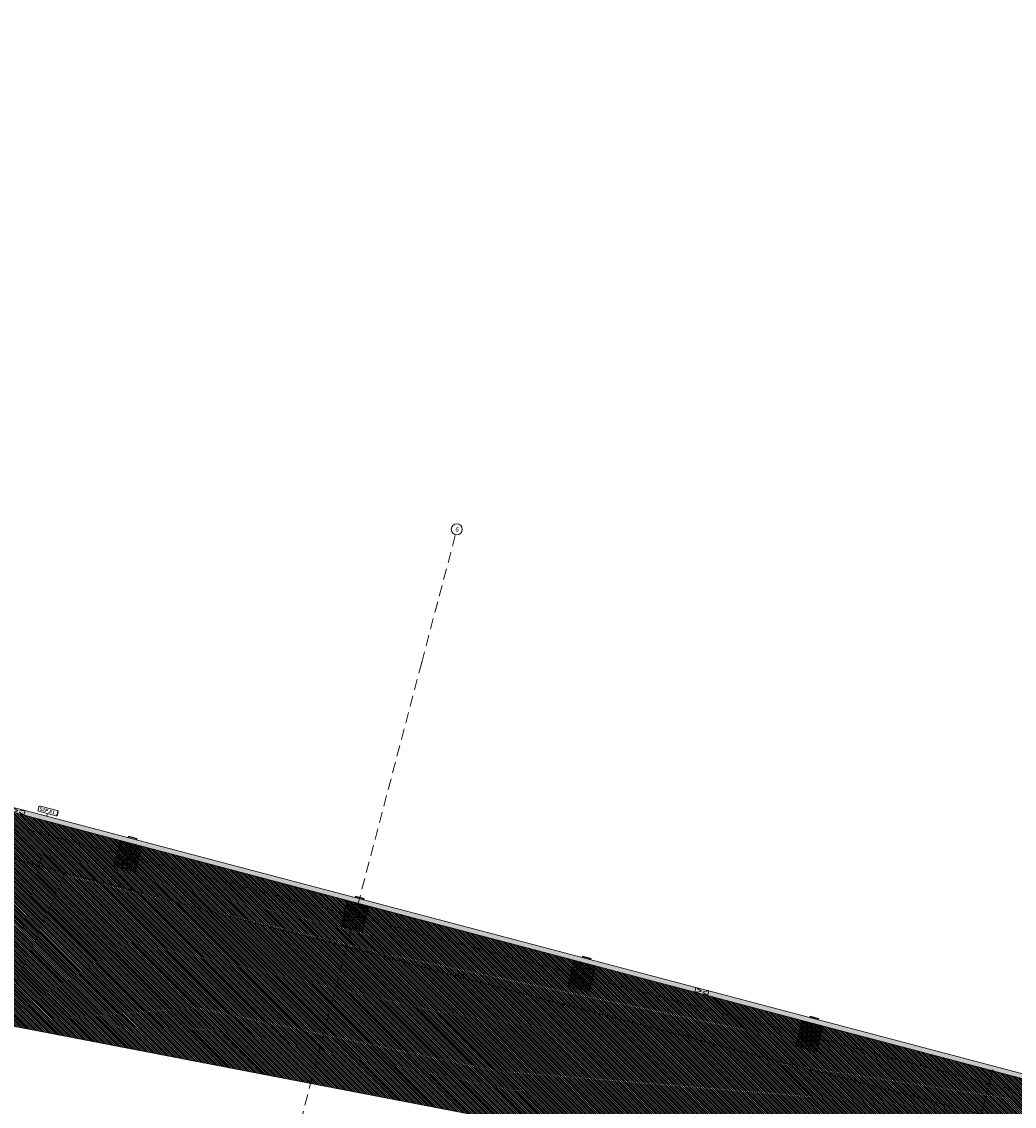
# Model space of a CAD drawing. Header units: millimetres. Extents: x -176817 to 18864955, y -12996033 to 201123.
# Tile 98 of 256: x 105144 to 127676, y 74261 to 98872. Entities that reach past the tile are written whole.
import ezdxf
from ezdxf.enums import TextEntityAlignment as Align

# ---------------------------------------------------------------- set-up
doc = ezdxf.new("R2010")
doc.units = ezdxf.units.MM
doc.header["$MEASUREMENT"] = 0
doc.linetypes.add('Krawędzie ukryte', pattern=[170, 120, -50])
doc.linetypes.add('Przerywana długa', pattern=[390, 250, -140])
for name, color, linetype in [('213-A Wymiarowanie wewnętrzne', 7, 'Continuous'), ('231-A Ściany zewnętrzne', 7, 'Continuous'), ('291-A Obróbka blacharska', 7, 'Continuous'), ('299- A Etykiety ścian', 7, 'Continuous'), ('410-K Osie', 7, 'Continuous'), ('440-K Słupy', 7, 'Continuous'), ('842-G Opisy PW PZT', 7, 'Continuous')]:
    doc.layers.add(name, color=color, linetype=linetype)
doc.styles.add('STYL_AUTOMATYCZNY_4', font='arial.ttf')
doc.styles.add('STYL_AUTOMATYCZNY_6', font='ARIALN.TTF')
doc.styles.add('STYL_AUTOMATYCZNY_8', font='ARIALN.TTF')
doc.dimstyles.new('STYL_AUTOMATYCZNY__3', dxfattribs={"dimtxt": 64.999998, "dimasz": 47.5, "dimexe": 0.18, "dimexo": 0.0625, "dimgap": 0, "dimtad": 1, "dimdec": 1, "dimlfac": 0.1, "dimzin": 0, "dimdsep": 46, "dimtxsty": 'STYL_AUTOMATYCZNY_4', "dimblk": 'ARROWHEAD_11', "dimblk1": 'ARROWHEAD_11', "dimblk2": 'ARROWHEAD_11', "dimcen": 0.09, "dimclrd": 30, "dimclre": 30, "dimclrt": 30, "dimazin": 0, "dimtfac": 1, "dimtdec": 4, "dimtmove": 0, "dimatfit": 3, "dimfxl": 0, "dimtolj": 1, "dimtzin": 0, "dimarcsym": 0})
pattern_1 = [(45, (0, 0), (-49.497475, 49.497475), []), (45, (-24.75, 24.75), (-49.497475, 49.497475), [52.5, -17.5])]

# ---------------------------------------------------------------- blocks, each defined once
blk = doc.blocks.new('Słup_119_2', base_point=(112706, 78576))
at = {"layer": '440-K Słupy', "linetype": 'Continuous', "lineweight": 0, "true_color": 0x000000}
h = blk.add_hatch(dxfattribs=at)
h.set_pattern_fill('Beton_zbrojony_0002', color=18, style=0, pattern_type=2)
h.set_pattern_definition(pattern_1)
h.paths.add_polyline_path([(112541, 78930), (112388, 78350), (112872, 78222), (113025, 78802)])
at = {"layer": '440-K Słupy', "color": 7, "linetype": 'Continuous', "lineweight": 0, "flags": 128}
blk.add_lwpolyline([(112541, 78930), (112388, 78350), (112872, 78222), (113025, 78802)], dxfattribs=at)
blk = doc.blocks.new('Słup_167_2', base_point=(107553, 79936))
at = {"layer": '440-K Słupy', "linetype": 'Continuous', "lineweight": 0, "true_color": 0x000000}
h = blk.add_hatch(dxfattribs=at)
h.set_pattern_fill('Beton_zbrojony_0002', color=18, style=0, pattern_type=2)
h.set_pattern_definition(pattern_1)
h.paths.add_polyline_path([(107388, 80290), (107235, 79710), (107718, 79582), (107871, 80162)])
at = {"layer": '440-K Słupy', "color": 7, "linetype": 'Continuous', "lineweight": 0, "flags": 128}
blk.add_lwpolyline([(107388, 80290), (107235, 79710), (107718, 79582), (107871, 80162)], dxfattribs=at)
blk = doc.blocks.new('Słup_168_2', base_point=(107660, 80342))
at = {"layer": '291-A Obróbka blacharska', "color": 7, "linetype": 'Continuous', "lineweight": 0, "flags": 128}
blk.add_lwpolyline([(107761, 80336), (107756, 80317), (107747, 80319), (107749, 80329), (107575, 80375), (107573, 80365), (107563, 80368), (107568, 80387)], close=True, dxfattribs=at)
blk = doc.blocks.new('Słup_169_2', base_point=(117860, 77216))
at = {"layer": '440-K Słupy', "linetype": 'Continuous', "lineweight": 0, "true_color": 0x000000}
h = blk.add_hatch(dxfattribs=at)
h.set_pattern_fill('Beton_zbrojony_0002', color=18, style=0, pattern_type=2)
h.set_pattern_definition(pattern_1)
h.paths.add_polyline_path([(117695, 77570), (117542, 76990), (118025, 76862), (118178, 77442)])
at = {"layer": '440-K Słupy', "color": 7, "linetype": 'Continuous', "lineweight": 0, "flags": 128}
blk.add_lwpolyline([(117695, 77570), (117542, 76990), (118025, 76862), (118178, 77442)], dxfattribs=at)
blk = doc.blocks.new('Słup_170_2', base_point=(117967, 77622))
at = {"layer": '291-A Obróbka blacharska', "color": 7, "linetype": 'Continuous', "lineweight": 0, "flags": 128}
blk.add_lwpolyline([(118069, 77616), (118064, 77597), (118054, 77599), (118057, 77609), (117883, 77655), (117880, 77645), (117871, 77648), (117876, 77667)], close=True, dxfattribs=at)
blk = doc.blocks.new('Słup_171_2', base_point=(123023, 75854))
at = {"layer": '440-K Słupy', "linetype": 'Continuous', "lineweight": 0, "true_color": 0x000000}
h = blk.add_hatch(dxfattribs=at)
h.set_pattern_fill('Beton_zbrojony_0002', color=18, style=0, pattern_type=2)
h.set_pattern_definition(pattern_1)
h.paths.add_polyline_path([(122858, 76208), (122705, 75627), (123189, 75500), (123342, 76080)])
at = {"layer": '440-K Słupy', "color": 7, "linetype": 'Continuous', "lineweight": 0, "flags": 128}
blk.add_lwpolyline([(122858, 76208), (122705, 75627), (123189, 75500), (123342, 76080)], dxfattribs=at)
blk = doc.blocks.new('Słup_172_2', base_point=(123131, 76260))
at = {"layer": '291-A Obróbka blacharska', "color": 7, "linetype": 'Continuous', "lineweight": 0, "flags": 128}
blk.add_lwpolyline([(123232, 76254), (123227, 76234), (123218, 76237), (123220, 76247), (123046, 76292), (123043, 76283), (123034, 76285), (123039, 76305)], close=True, dxfattribs=at)
blk = doc.blocks.new('Słup_193_2', base_point=(112814, 78982))
at = {"layer": '291-A Obróbka blacharska', "color": 7, "linetype": 'Continuous', "lineweight": 0, "flags": 128}
blk.add_lwpolyline([(112915, 78976), (112910, 78957), (112901, 78959), (112903, 78969), (112729, 79015), (112727, 79005), (112717, 79008), (112722, 79027)], close=True, dxfattribs=at)
blk = doc.blocks.new('Ściana_284_2', base_point=(128065, 74834))
at = {"layer": '231-A Ściany zewnętrzne', "linetype": 'Continuous', "lineweight": 0, "true_color": 0x000000}
h = blk.add_hatch(dxfattribs=at)
h.set_pattern_fill('Styropian_0002', color=18, style=0, pattern_type=2)
h.set_pattern_definition([(255.218034, (0, 0), (-100.483585, 26.515076), [60, -120]), (255.218034, (27.28, -100.28), (-100.483585, 26.515076), [60, -120]), (315.218034, (-15.31, -58.01), (73.20452, 73.7638), [60, -120]), (315.218034, (85.18, -84.53), (73.20452, 73.7638), [60, -120]), (15.218034, (0, 0), (-27.27906, 100.278875), [60, -120]), (15.218034, (100.48, -26.52), (-27.27906, 100.278875), [60, -120])])
h.paths.add_polyline_path([(128093, 74940), (82059, 87087), (82031, 86981), (128065, 74834)])
at = {"layer": '231-A Ściany zewnętrzne', "color": 7, "linetype": 'Continuous', "lineweight": 0, "flags": 128}
for points in [[(120450, 76957), (105221, 80975)], [(105193, 80869), (120422, 76850)], [(128093, 74940), (120740, 76880)], [(120712, 76774), (128065, 74834)]]:
    blk.add_lwpolyline(points, dxfattribs=at)
blk = doc.blocks.new('Otwór_193_2')
at = {"layer": '231-A Ściany zewnętrzne', "color": 7, "linetype": 'Krawędzie ukryte', "lineweight": 0}
for p, q in [((105221, 80975), (104903, 80946)), ((105193, 80869), (104931, 81052))]:
    blk.add_line(p, q, dxfattribs=at)
at = {"layer": '231-A Ściany zewnętrzne', "color": 7, "linetype": 'Continuous', "lineweight": 0, "flags": 128}
for points in [[(104931, 81052), (104903, 80946)], [(105221, 80975), (104931, 81052)], [(105193, 80869), (105221, 80975)], [(104903, 80946), (105193, 80869)]]:
    blk.add_lwpolyline(points, dxfattribs=at)
blk = doc.blocks.new('Otwór_194_2')
at = {"layer": '231-A Ściany zewnętrzne', "color": 7, "linetype": 'Krawędzie ukryte', "lineweight": 0}
for p, q in [((120740, 76880), (120422, 76850)), ((120712, 76774), (120450, 76957))]:
    blk.add_line(p, q, dxfattribs=at)
at = {"layer": '231-A Ściany zewnętrzne', "color": 7, "linetype": 'Continuous', "lineweight": 0, "flags": 128}
for points in [[(120450, 76957), (120422, 76850)], [(120422, 76850), (120712, 76774)], [(120740, 76880), (120450, 76957)], [(120712, 76774), (120740, 76880)]]:
    blk.add_lwpolyline(points, dxfattribs=at)
blk = doc.blocks.new('*D2984')
at = {"layer": '213-A Wymiarowanie wewnętrzne', "linetype": 'Continuous', "lineweight": 200}
for points in [[(102434, 80534), (102435, 80529), (102438, 80525), (102442, 80522), (102446, 80521), (102451, 80522), (102455, 80525), (102458, 80529), (102459, 80534), (102458, 80538), (102455, 80542), (102451, 80545), (102446, 80546), (102442, 80545), (102438, 80542), (102435, 80538)], [(107114, 79299), (107115, 79294), (107117, 79290), (107121, 79287), (107126, 79286), (107131, 79287), (107135, 79290), (107138, 79294), (107139, 79299), (107138, 79304), (107135, 79308), (107131, 79310), (107126, 79311), (107121, 79310), (107117, 79308), (107115, 79304)]]:
    blk.add_hatch(color=30, dxfattribs=at).paths.add_polyline_path(points)
at = {"layer": '213-A Wymiarowanie wewnętrzne', "color": 30, "linetype": 'Continuous', "lineweight": 0}
for p, q in [((102434, 80488), (102443, 80522)), ((102450, 80546), (102458, 80579)), ((102458, 80530), (107114, 79302)), ((107114, 79253), (107123, 79287)), ((107129, 79311), (107138, 79344))]:
    blk.add_line(p, q, dxfattribs=at)
blk.add_circle((102446, 80534), 12.5, dxfattribs=at)
at = {"layer": '213-A Wymiarowanie wewnętrzne', "color": 30, "lineweight": 200, "insert": (104718, 79948), "char_height": 65, "attachment_point": 7, "rotation": 345.218, "style": 'STYL_AUTOMATYCZNY_4'}
blk.add_mtext('\\A1;{\\pql;\\fArial|b0|i0|c238|p0;\\W1.000000;484}', dxfattribs=at)
blk = doc.blocks.new('ARROWHEAD_11')
at = {"color": 0, "linetype": 'Continuous', "lineweight": 0}
blk.add_line((0, 0), (-1, 0), dxfattribs=at)
at = {"color": 0, "linetype": 'Continuous', "lineweight": 0, "const_width": 0.25, "flags": 128}
blk.add_lwpolyline([(-0.125, 0, 1), (0.125, 0, 1)], format="xyb", close=True, dxfattribs=at)
blk = doc.blocks.new('*D2985')
at = {"layer": '213-A Wymiarowanie wewnętrzne', "linetype": 'Continuous', "lineweight": 200}
for points in [[(107114, 79299), (107115, 79294), (107117, 79290), (107121, 79287), (107126, 79286), (107131, 79287), (107135, 79290), (107138, 79294), (107139, 79299), (107138, 79304), (107135, 79308), (107131, 79310), (107126, 79311), (107121, 79310), (107117, 79308), (107115, 79304)], [(107597, 79171), (107598, 79166), (107601, 79162), (107605, 79160), (107610, 79159), (107614, 79160), (107618, 79162), (107621, 79166), (107622, 79171), (107621, 79176), (107618, 79180), (107614, 79183), (107610, 79184), (107605, 79183), (107601, 79180), (107598, 79176)]]:
    blk.add_hatch(color=30, dxfattribs=at).paths.add_polyline_path(points)
at = {"layer": '213-A Wymiarowanie wewnętrzne', "color": 30, "linetype": 'Continuous', "lineweight": 0}
for p, q in [((107114, 79253), (107123, 79287)), ((107138, 79296), (107598, 79174)), ((107613, 79183), (107622, 79216))]:
    blk.add_line(p, q, dxfattribs=at)
blk.add_circle((107126, 79299), 12.5, dxfattribs=at)
at = {"layer": '213-A Wymiarowanie wewnętrzne', "color": 30, "lineweight": 200, "insert": (107323, 79260), "char_height": 65, "attachment_point": 7, "rotation": 345.218, "style": 'STYL_AUTOMATYCZNY_4'}
blk.add_mtext('\\A1;{\\pql;\\fArial|b0|i0|c238|p0;\\W1.000000;50}', dxfattribs=at)
blk = doc.blocks.new('*D2986')
at = {"layer": '213-A Wymiarowanie wewnętrzne', "linetype": 'Continuous', "lineweight": 200}
for points in [[(107597, 79171), (107598, 79166), (107601, 79162), (107605, 79160), (107610, 79159), (107614, 79160), (107618, 79162), (107621, 79166), (107622, 79171), (107621, 79176), (107618, 79180), (107614, 79183), (107610, 79184), (107605, 79183), (107601, 79180), (107598, 79176)], [(112267, 77939), (112268, 77934), (112271, 77930), (112275, 77927), (112280, 77926), (112285, 77927), (112289, 77930), (112291, 77934), (112292, 77939), (112291, 77944), (112289, 77948), (112285, 77950), (112280, 77951), (112275, 77950), (112271, 77948), (112268, 77944)]]:
    blk.add_hatch(color=30, dxfattribs=at).paths.add_polyline_path(points)
at = {"layer": '213-A Wymiarowanie wewnętrzne', "color": 30, "linetype": 'Continuous', "lineweight": 0}
for p, q in [((107598, 79126), (107606, 79159)), ((107622, 79168), (112268, 77942)), ((112283, 77951), (112292, 77984))]:
    blk.add_line(p, q, dxfattribs=at)
blk.add_circle((107610, 79171), 12.5, dxfattribs=at)
at = {"layer": '213-A Wymiarowanie wewnętrzne', "color": 30, "lineweight": 200, "insert": (109876, 78587), "char_height": 65, "attachment_point": 7, "rotation": 345.218, "style": 'STYL_AUTOMATYCZNY_4'}
blk.add_mtext('\\A1;{\\pql;\\fArial|b0|i0|c238|p0;\\W1.000000;483}', dxfattribs=at)
blk = doc.blocks.new('*D2987')
at = {"layer": '213-A Wymiarowanie wewnętrzne', "linetype": 'Continuous', "lineweight": 200}
for points in [[(112267, 77939), (112268, 77934), (112271, 77930), (112275, 77927), (112280, 77926), (112285, 77927), (112289, 77930), (112291, 77934), (112292, 77939), (112291, 77944), (112289, 77948), (112285, 77950), (112280, 77951), (112275, 77950), (112271, 77948), (112268, 77944)], [(112751, 77811), (112752, 77806), (112754, 77802), (112758, 77800), (112763, 77799), (112768, 77800), (112772, 77802), (112775, 77806), (112776, 77811), (112775, 77816), (112772, 77820), (112768, 77823), (112763, 77824), (112758, 77823), (112754, 77820), (112752, 77816)]]:
    blk.add_hatch(color=30, dxfattribs=at).paths.add_polyline_path(points)
at = {"layer": '213-A Wymiarowanie wewnętrzne', "color": 30, "linetype": 'Continuous', "lineweight": 0}
for p, q in [((112268, 77894), (112277, 77927)), ((112283, 77951), (112292, 77984)), ((112292, 77936), (112751, 77814)), ((112766, 77823), (112775, 77857))]:
    blk.add_line(p, q, dxfattribs=at)
blk.add_circle((112280, 77939), 12.5, dxfattribs=at)
at = {"layer": '213-A Wymiarowanie wewnętrzne', "color": 30, "lineweight": 200, "insert": (112477, 77900), "char_height": 65, "attachment_point": 7, "rotation": 345.218, "style": 'STYL_AUTOMATYCZNY_4'}
blk.add_mtext('\\A1;{\\pql;\\fArial|b0|i0|c238|p0;\\W1.000000;50}', dxfattribs=at)
blk = doc.blocks.new('*D2988')
at = {"layer": '213-A Wymiarowanie wewnętrzne', "linetype": 'Continuous', "lineweight": 200}
for points in [[(112751, 77811), (112752, 77806), (112754, 77802), (112758, 77800), (112763, 77799), (112768, 77800), (112772, 77802), (112775, 77806), (112776, 77811), (112775, 77816), (112772, 77820), (112768, 77823), (112763, 77824), (112758, 77823), (112754, 77820), (112752, 77816)], [(117421, 76579), (117422, 76574), (117425, 76570), (117429, 76567), (117433, 76566), (117438, 76567), (117442, 76570), (117445, 76574), (117446, 76579), (117445, 76584), (117442, 76588), (117438, 76590), (117433, 76591), (117429, 76590), (117425, 76588), (117422, 76584)]]:
    blk.add_hatch(color=30, dxfattribs=at).paths.add_polyline_path(points)
at = {"layer": '213-A Wymiarowanie wewnętrzne', "color": 30, "linetype": 'Continuous', "lineweight": 0}
for p, q in [((112751, 77766), (112760, 77799)), ((112766, 77823), (112775, 77857)), ((112775, 77808), (117421, 76582)), ((117437, 76591), (117445, 76624))]:
    blk.add_line(p, q, dxfattribs=at)
blk.add_circle((112763, 77811), 12.5, dxfattribs=at)
at = {"layer": '213-A Wymiarowanie wewnętrzne', "color": 30, "lineweight": 200, "insert": (115030, 77227), "char_height": 65, "attachment_point": 7, "rotation": 345.218, "style": 'STYL_AUTOMATYCZNY_4'}
blk.add_mtext('\\A1;{\\pql;\\fArial|b0|i0|c238|p0;\\W1.000000;483}', dxfattribs=at)
blk = doc.blocks.new('*D2989')
at = {"layer": '213-A Wymiarowanie wewnętrzne', "linetype": 'Continuous', "lineweight": 200}
for points in [[(117421, 76579), (117422, 76574), (117425, 76570), (117429, 76567), (117433, 76566), (117438, 76567), (117442, 76570), (117445, 76574), (117446, 76579), (117445, 76584), (117442, 76588), (117438, 76590), (117433, 76591), (117429, 76590), (117425, 76588), (117422, 76584)], [(117904, 76451), (117905, 76447), (117908, 76443), (117912, 76440), (117917, 76439), (117922, 76440), (117926, 76443), (117928, 76447), (117929, 76451), (117928, 76456), (117926, 76460), (117922, 76463), (117917, 76464), (117912, 76463), (117908, 76460), (117905, 76456)]]:
    blk.add_hatch(color=30, dxfattribs=at).paths.add_polyline_path(points)
at = {"layer": '213-A Wymiarowanie wewnętrzne', "color": 30, "linetype": 'Continuous', "lineweight": 0}
for p, q in [((117421, 76534), (117430, 76567)), ((117437, 76591), (117445, 76624)), ((117445, 76576), (117905, 76455)), ((117920, 76463), (117929, 76497))]:
    blk.add_line(p, q, dxfattribs=at)
blk.add_circle((117433, 76579), 12.5, dxfattribs=at)
at = {"layer": '213-A Wymiarowanie wewnętrzne', "color": 30, "lineweight": 200, "insert": (117630, 76540), "char_height": 65, "attachment_point": 7, "rotation": 345.218, "style": 'STYL_AUTOMATYCZNY_4'}
blk.add_mtext('\\A1;{\\pql;\\fArial|b0|i0|c238|p0;\\W1.000000;50}', dxfattribs=at)
blk = doc.blocks.new('*D2990')
at = {"layer": '213-A Wymiarowanie wewnętrzne', "linetype": 'Continuous', "lineweight": 200}
for points in [[(117904, 76451), (117905, 76447), (117908, 76443), (117912, 76440), (117917, 76439), (117922, 76440), (117926, 76443), (117928, 76447), (117929, 76451), (117928, 76456), (117926, 76460), (117922, 76463), (117917, 76464), (117912, 76463), (117908, 76460), (117905, 76456)], [(122584, 75216), (122585, 75212), (122588, 75208), (122592, 75205), (122597, 75204), (122601, 75205), (122605, 75208), (122608, 75212), (122609, 75216), (122608, 75221), (122605, 75225), (122601, 75228), (122597, 75229), (122592, 75228), (122588, 75225), (122585, 75221)]]:
    blk.add_hatch(color=30, dxfattribs=at).paths.add_polyline_path(points)
at = {"layer": '213-A Wymiarowanie wewnętrzne', "color": 30, "linetype": 'Continuous', "lineweight": 0}
for p, q in [((117905, 76406), (117914, 76439)), ((117920, 76463), (117929, 76497)), ((117929, 76448), (122585, 75220)), ((122600, 75229), (122609, 75262))]:
    blk.add_line(p, q, dxfattribs=at)
blk.add_circle((117917, 76451), 12.5, dxfattribs=at)
at = {"layer": '213-A Wymiarowanie wewnętrzne', "color": 30, "lineweight": 200, "insert": (120188, 75865), "char_height": 65, "attachment_point": 7, "rotation": 345.218, "style": 'STYL_AUTOMATYCZNY_4'}
blk.add_mtext('\\A1;{\\pql;\\fArial|b0|i0|c238|p0;\\W1.000000;484}', dxfattribs=at)
blk = doc.blocks.new('*D2991')
at = {"layer": '213-A Wymiarowanie wewnętrzne', "linetype": 'Continuous', "lineweight": 200}
for points in [[(122584, 75216), (122585, 75212), (122588, 75208), (122592, 75205), (122597, 75204), (122601, 75205), (122605, 75208), (122608, 75212), (122609, 75216), (122608, 75221), (122605, 75225), (122601, 75228), (122597, 75229), (122592, 75228), (122588, 75225), (122585, 75221)], [(123068, 75089), (123069, 75084), (123071, 75080), (123075, 75077), (123080, 75076), (123085, 75077), (123089, 75080), (123092, 75084), (123093, 75089), (123092, 75094), (123089, 75098), (123085, 75100), (123080, 75101), (123075, 75100), (123071, 75098), (123069, 75094)]]:
    blk.add_hatch(color=30, dxfattribs=at).paths.add_polyline_path(points)
at = {"layer": '213-A Wymiarowanie wewnętrzne', "color": 30, "linetype": 'Continuous', "lineweight": 0}
for p, q in [((122585, 75171), (122593, 75204)), ((122600, 75229), (122609, 75262)), ((122609, 75213), (123068, 75092)), ((123083, 75101), (123092, 75134))]:
    blk.add_line(p, q, dxfattribs=at)
blk.add_circle((122597, 75216), 12.5, dxfattribs=at)
at = {"layer": '213-A Wymiarowanie wewnętrzne', "color": 30, "lineweight": 200, "insert": (122794, 75178), "char_height": 65, "attachment_point": 7, "rotation": 345.218, "style": 'STYL_AUTOMATYCZNY_4'}
blk.add_mtext('\\A1;{\\pql;\\fArial|b0|i0|c238|p0;\\W1.000000;50}', dxfattribs=at)
blk = doc.blocks.new('*D2992')
at = {"layer": '213-A Wymiarowanie wewnętrzne', "linetype": 'Continuous', "lineweight": 200}
for points in [[(123068, 75089), (123069, 75084), (123071, 75080), (123075, 75077), (123080, 75076), (123085, 75077), (123089, 75080), (123092, 75084), (123093, 75089), (123092, 75094), (123089, 75098), (123085, 75100), (123080, 75101), (123075, 75100), (123071, 75098), (123069, 75094)], [(127738, 73857), (127739, 73852), (127741, 73848), (127745, 73845), (127750, 73844), (127755, 73845), (127759, 73848), (127762, 73852), (127763, 73857), (127762, 73861), (127759, 73865), (127755, 73868), (127750, 73869), (127745, 73868), (127741, 73865), (127739, 73861)]]:
    blk.add_hatch(color=30, dxfattribs=at).paths.add_polyline_path(points)
at = {"layer": '213-A Wymiarowanie wewnętrzne', "color": 30, "linetype": 'Continuous', "lineweight": 0}
for p, q in [((123068, 75044), (123077, 75077)), ((123083, 75101), (123092, 75134)), ((123092, 75086), (127738, 73860)), ((127738, 73811), (127747, 73844)), ((127753, 73869), (127762, 73902))]:
    blk.add_line(p, q, dxfattribs=at)
for centre in [(123080, 75089), (127750, 73857)]:
    blk.add_circle(centre, 12.5, dxfattribs=at)
at = {"layer": '213-A Wymiarowanie wewnętrzne', "color": 30, "lineweight": 200, "insert": (125347, 74504), "char_height": 65, "attachment_point": 7, "rotation": 345.218, "style": 'STYL_AUTOMATYCZNY_4'}
blk.add_mtext('\\A1;{\\pql;\\fArial|b0|i0|c238|p0;\\W1.000000;483}', dxfattribs=at)
blk = doc.blocks.new('*D3217')
at = {"layer": '213-A Wymiarowanie wewnętrzne', "linetype": 'Continuous', "lineweight": 200}
for points in [[(127171, 75066), (127172, 75062), (127174, 75057), (127178, 75055), (127183, 75054), (127188, 75055), (127192, 75057), (127195, 75062), (127196, 75066), (127195, 75071), (127192, 75075), (127188, 75078), (127183, 75079), (127178, 75078), (127174, 75075), (127172, 75071)], [(127018, 74486), (127018, 74481), (127021, 74477), (127025, 74475), (127030, 74474), (127035, 74475), (127039, 74477), (127042, 74481), (127043, 74486), (127042, 74491), (127039, 74495), (127035, 74498), (127030, 74499), (127025, 74498), (127021, 74495), (127018, 74491)]]:
    blk.add_hatch(color=30, dxfattribs=at).paths.add_polyline_path(points)
at = {"layer": '213-A Wymiarowanie wewnętrzne', "color": 30, "linetype": 'Continuous', "lineweight": 0}
for p, q in [((127138, 75078), (127171, 75069)), ((127189, 75090), (127186, 75078)), ((127180, 75054), (127033, 74498)), ((127195, 75063), (127228, 75054)), ((126985, 74498), (127018, 74489)), ((127042, 74483), (127075, 74474))]:
    blk.add_line(p, q, dxfattribs=at)
for centre in [(127183, 75066), (127030, 74486)]:
    blk.add_circle(centre, 12.5, dxfattribs=at)
at = {"layer": '213-A Wymiarowanie wewnętrzne', "color": 30, "lineweight": 200, "insert": (127081, 74732), "char_height": 65, "attachment_point": 7, "rotation": 75.218, "style": 'STYL_AUTOMATYCZNY_4'}
blk.add_mtext('\\A1;{\\pql;\\fArial|b0|i0|c238|p0;\\W1.000000;60}', dxfattribs=at)
blk = doc.blocks.new('*D3218')
at = {"layer": '213-A Wymiarowanie wewnętrzne', "linetype": 'Continuous', "lineweight": 200}
for points in [[(127018, 74486), (127018, 74481), (127021, 74477), (127025, 74475), (127030, 74474), (127035, 74475), (127039, 74477), (127042, 74481), (127043, 74486), (127042, 74491), (127039, 74495), (127035, 74498), (127030, 74499), (127025, 74498), (127021, 74495), (127018, 74491)], [(122820, 58581), (122821, 58576), (122824, 58572), (122828, 58569), (122833, 58568), (122838, 58569), (122842, 58572), (122844, 58576), (122845, 58581), (122844, 58585), (122842, 58589), (122838, 58592), (122833, 58593), (122828, 58592), (122824, 58589), (122821, 58585)]]:
    blk.add_hatch(color=30, dxfattribs=at).paths.add_polyline_path(points)
at = {"layer": '213-A Wymiarowanie wewnętrzne', "color": 30, "linetype": 'Continuous', "lineweight": 0}
blk.add_line((127027, 74474), (122836, 58593), dxfattribs=at)
at = {"layer": '213-A Wymiarowanie wewnętrzne', "color": 30, "lineweight": 200, "insert": (124890, 66429), "char_height": 65, "attachment_point": 7, "rotation": 75.218, "style": 'STYL_AUTOMATYCZNY_4'}
blk.add_mtext('\\A1;{\\pql;\\fArial|b0|i0|c238|p0;\\W1.000000;1\xa0645}', dxfattribs=at)
blk = doc.blocks.new('*D3224')
at = {"layer": '213-A Wymiarowanie wewnętrzne', "linetype": 'Continuous', "lineweight": 200}
for points in [[(158093, 66907), (158094, 66902), (158097, 66898), (158101, 66895), (158106, 66894), (158111, 66895), (158115, 66898), (158117, 66902), (158118, 66907), (158117, 66911), (158115, 66915), (158111, 66918), (158106, 66919), (158101, 66918), (158097, 66915), (158094, 66911)], [(157940, 66326), (157941, 66322), (157944, 66318), (157948, 66315), (157953, 66314), (157957, 66315), (157961, 66318), (157964, 66322), (157965, 66326), (157964, 66331), (157961, 66335), (157957, 66338), (157953, 66339), (157948, 66338), (157944, 66335), (157941, 66331)]]:
    blk.add_hatch(color=30, dxfattribs=at).paths.add_polyline_path(points)
at = {"layer": '213-A Wymiarowanie wewnętrzne', "color": 30, "linetype": 'Continuous', "lineweight": 0}
for p, q in [((158103, 66895), (157956, 66339)), ((158060, 66919), (158094, 66910)), ((158112, 66931), (158109, 66919)), ((158118, 66903), (158151, 66895)), ((157907, 66338), (157941, 66330)), ((157965, 66323), (157998, 66315))]:
    blk.add_line(p, q, dxfattribs=at)
for centre in [(158106, 66907), (157953, 66326)]:
    blk.add_circle(centre, 12.5, dxfattribs=at)
at = {"layer": '213-A Wymiarowanie wewnętrzne', "color": 30, "lineweight": 200, "insert": (158004, 66572), "char_height": 65, "attachment_point": 7, "rotation": 75.218, "style": 'STYL_AUTOMATYCZNY_4'}
blk.add_mtext('\\A1;{\\pql;\\fArial|b0|i0|c238|p0;\\W1.000000;60}', dxfattribs=at)
blk = doc.blocks.new('*D3225')
at = {"layer": '213-A Wymiarowanie wewnętrzne', "linetype": 'Continuous', "lineweight": 200}
for points in [[(157940, 66326), (157941, 66322), (157944, 66318), (157948, 66315), (157953, 66314), (157957, 66315), (157961, 66318), (157964, 66322), (157965, 66326), (157964, 66331), (157961, 66335), (157957, 66338), (157953, 66339), (157948, 66338), (157944, 66335), (157941, 66331)], [(153743, 50421), (153744, 50416), (153747, 50412), (153751, 50409), (153756, 50408), (153760, 50409), (153764, 50412), (153767, 50416), (153768, 50421), (153767, 50426), (153764, 50430), (153760, 50432), (153756, 50433), (153751, 50432), (153747, 50430), (153744, 50426)]]:
    blk.add_hatch(color=30, dxfattribs=at).paths.add_polyline_path(points)
at = {"layer": '213-A Wymiarowanie wewnętrzne', "color": 30, "linetype": 'Continuous', "lineweight": 0}
for p, q in [((157949, 66314), (153759, 50433)), ((153710, 50433), (153743, 50424)), ((153768, 50418), (153801, 50409))]:
    blk.add_line(p, q, dxfattribs=at)
blk.add_circle((153756, 50421), 12.5, dxfattribs=at)
at = {"layer": '213-A Wymiarowanie wewnętrzne', "color": 30, "lineweight": 200, "insert": (155813, 58269), "char_height": 65, "attachment_point": 7, "rotation": 75.218, "style": 'STYL_AUTOMATYCZNY_4'}
blk.add_mtext('\\A1;{\\pql;\\fArial|b0|i0|c238|p0;\\W1.000000;1\xa0645}', dxfattribs=at)
blk = doc.blocks.new('*D3231')
at = {"layer": '213-A Wymiarowanie wewnętrzne', "linetype": 'Continuous', "lineweight": 200}
for points in [[(172104, 63210), (172104, 63205), (172107, 63201), (172111, 63198), (172116, 63197), (172121, 63198), (172125, 63201), (172128, 63205), (172129, 63210), (172128, 63214), (172125, 63218), (172121, 63221), (172116, 63222), (172111, 63221), (172107, 63218), (172104, 63214)], [(171950, 62630), (171951, 62625), (171954, 62621), (171958, 62618), (171963, 62617), (171968, 62618), (171972, 62621), (171974, 62625), (171975, 62630), (171974, 62634), (171972, 62638), (171968, 62641), (171963, 62642), (171958, 62641), (171954, 62638), (171951, 62634)]]:
    blk.add_hatch(color=30, dxfattribs=at).paths.add_polyline_path(points)
at = {"layer": '213-A Wymiarowanie wewnętrzne', "color": 30, "linetype": 'Continuous', "lineweight": 0}
for p, q in [((172113, 63198), (171966, 62642)), ((172071, 63222), (172104, 63213)), ((172122, 63234), (172119, 63222)), ((172128, 63206), (172161, 63198)), ((171918, 62641), (171951, 62633)), ((171975, 62626), (172008, 62618))]:
    blk.add_line(p, q, dxfattribs=at)
for centre in [(172116, 63210), (171963, 62630)]:
    blk.add_circle(centre, 12.5, dxfattribs=at)
at = {"layer": '213-A Wymiarowanie wewnętrzne', "color": 30, "lineweight": 200, "insert": (172014, 62875), "char_height": 65, "attachment_point": 7, "rotation": 75.218, "style": 'STYL_AUTOMATYCZNY_4'}
blk.add_mtext('\\A1;{\\pql;\\fArial|b0|i0|c238|p0;\\W1.000000;60}', dxfattribs=at)
blk = doc.blocks.new('*D3232')
at = {"layer": '213-A Wymiarowanie wewnętrzne', "linetype": 'Continuous', "lineweight": 200}
for points in [[(171950, 62630), (171951, 62625), (171954, 62621), (171958, 62618), (171963, 62617), (171968, 62618), (171972, 62621), (171974, 62625), (171975, 62630), (171974, 62634), (171972, 62638), (171968, 62641), (171963, 62642), (171958, 62641), (171954, 62638), (171951, 62634)], [(167753, 46724), (167754, 46719), (167757, 46715), (167761, 46712), (167766, 46711), (167771, 46712), (167775, 46715), (167777, 46719), (167778, 46724), (167777, 46729), (167775, 46733), (167771, 46735), (167766, 46736), (167761, 46735), (167757, 46733), (167754, 46729)]]:
    blk.add_hatch(color=30, dxfattribs=at).paths.add_polyline_path(points)
at = {"layer": '213-A Wymiarowanie wewnętrzne', "color": 30, "linetype": 'Continuous', "lineweight": 0}
blk.add_line((171960, 62617), (167769, 46736), dxfattribs=at)
at = {"layer": '213-A Wymiarowanie wewnętrzne', "color": 30, "lineweight": 200, "insert": (169823, 54572), "char_height": 65, "attachment_point": 7, "rotation": 75.218, "style": 'STYL_AUTOMATYCZNY_4'}
blk.add_mtext('\\A1;{\\pql;\\fArial|b0|i0|c238|p0;\\W1.000000;1\xa0645}', dxfattribs=at)
blk = doc.blocks.new('Etykieta_35_2', base_point=(105716, 80855))
at = {"layer": '299- A Etykiety ścian', "color": 5, "linetype": 'Continuous', "lineweight": 0}
blk.add_line((105716, 80855), (105729, 80903), dxfattribs=at)
at = {"layer": '299- A Etykiety ścian', "color": 5, "linetype": 'Continuous', "lineweight": 0, "flags": 128}
blk.add_lwpolyline([(105920, 80853, 0.414214), (105958, 80875), (105974, 80935, 0.414214), (105952, 80972), (105569, 81073, 0.414214), (105531, 81051), (105515, 80992, 0.414214), (105537, 80954)], format="xyb", close=True, dxfattribs=at)
at = {"layer": '299- A Etykiety ścian', "color": 7, "lineweight": 0, "insert": (105563, 81052), "char_height": 75, "attachment_point": 1, "rotation": 345.218, "style": 'STYL_AUTOMATYCZNY_6'}
blk.add_mtext('\\A1;{\\pql;\\pt0,1000;\\fArial Narrow|b1|i0|c238|p0;\\W1.000000;SZP.E1.1\\fArial Narrow|b1|i0|c238|p0;\\W1.000000;\\A1{\\H.66x;\\S^  ;}\\fArial Narrow|b1|i0|c238|p0;\\W1.000000;\\fArial Narrow|b1|i0|c238|p0;\\W1.000000;\\A1{\\H.66x;\\S^  ;}\\fArial Narrow|b1|i0|c238|p0;\\W1.000000; \\fArial Narrow|b1|i0|c238|p0;\\W1.000000;\\fArial Narrow|b1|i0|c238|p0;\\W1.000000;\\fArial Narrow|b1|i0|c238|p0;\\W1.000000;\\fArial Narrow|b1|i0|c238|p0;\\W1.000000;\\fArial Narrow|b1|i0|c238|p0;\\W1.000000;\\fArial Narrow|b1|i0|c238|p0;\\W1.000000;\\fArial Narrow|b1|i0|c238|p0;\\W1.000000;\\fArial Narrow|b1|i0|c238|p0;\\W1.000000;\\fArial Narrow|b1|i0|c238|p0;\\W1.000000;\\fArial Narrow|b1|i0|c238|p0;\\W1.000000;\\fArial Narrow|b1|i0|c238|p0;\\W1.000000;\\fArial Narrow|b1|i0|c238|p0;\\W1.000000;\\fArial Narrow|b1|i0|c238|p0;\\W1.000000;\\fArial Narrow|b1|i0|c238|p0;\\W1.000000;\\fArial Narrow|b1|i0|c238|p0;\\W1.000000;\\fArial Narrow|b1|i0|c238|p0;\\W1.000000;\\fArial Narrow|b1|i0|c238|p0;\\W1.000000;\\fArial Narrow|b1|i0|c238|p0;\\W1.000000;\\fArial Narrow|b1|i0|c238|p0;\\W1.000000;\\fArial Narrow|b1|i0|c238|p0;\\W1.000000;\\fArial Narrow|b1|i0|c238|p0;\\W1.000000;\\fArial Narrow|b1|i0|c238|p0;\\W1.000000;\\fArial Narrow|b1|i0|c238|p0;\\W1.000000;\\fArial Narrow|b1|i0|c238|p0;\\W1.000000;\\fArial Narrow|b1|i0|c238|p0;\\W1.000000;\\fArial Narrow|b1|i0|c238|p0;\\W1.000000;\\fArial Narrow|b1|i0|c238|p0;\\W1.000000;\\fArial Narrow|b1|i0|c238|p0;\\W1.000000;\\fArial Narrow|b1|i0|c238|p0;\\W1.000000;\\fArial Narrow|b1|i0|c238|p0;\\W1.000000;\\fArial Narrow|b1|i0|c238|p0;\\W1.000000;\\fArial Narrow|b1|i0|c238|p0;\\W1.000000;\\fArial Narrow|b1|i0|c238|p0;\\W1.000000;\\fArial Narrow|b1|i0|c238|p0;\\W1.000000;\\fArial Narrow|b1|i0|c238|p0;\\W1.000000;\\fArial Narrow|b1|i0|c238|p0;\\W1.000000;\\fArial Narrow|b1|i0|c238|p0;\\W1.000000;\\fArial Narrow|b1|i0|c238|p0;\\W1.000000;\\fArial Narrow|b1|i0|c238|p0;\\W1.000000;\\fArial Narrow|b1|i0|c238|p0;\\W1.000000;\\fArial Narrow|b1|i0|c238|p0;\\W1.000000;\\fArial Narrow|b1|i0|c238|p0;\\W1.000000;\\fArial Narrow|b1|i0|c238|p0;\\W1.000000;}', dxfattribs=at)
blk = doc.blocks.new('Standardowy znacznik osi[627]_2', base_point=(114991, 87232))
at = {"layer": '410-K Osie', "color": 5, "linetype": 'Przerywana długa', "lineweight": 0}
for q in [(114991, 87232), (93199, 4649)]:
    blk.add_line((114225, 84331), q, dxfattribs=at)
at = {"layer": '410-K Osie', "color": 5, "linetype": 'Continuous', "lineweight": 0}
blk.add_circle((115022, 87353), 125, dxfattribs=at)
at = {"layer": '410-K Osie', "color": 5, "linetype": 'Przerywana długa', "lineweight": 0}
blk.add_point((114225, 84331), dxfattribs=at)
blk.add_point((114225, 84331), dxfattribs=at)
at = {"layer": '410-K Osie', "color": 7, "lineweight": 0, "style": 'STYL_AUTOMATYCZNY_8'}
for tag, p in [('AC_MarkerText_1_0', (115044, 87402)), ('AC_MarkerText_1_1', (92423, 1676))]:
    blk.add_attdef(tag, text='', height=100, rotation=345.218, dxfattribs=at).set_placement(p, align=Align.TOP_CENTER)
blk = doc.blocks.new('Standardowy znacznik osi[633]_2', base_point=(32891, 99637))
at = {"layer": '410-K Osie', "color": 5, "linetype": 'Przerywana długa', "lineweight": 0}
blk.add_line((35792, 98872), (269813, 37120), dxfattribs=at)
at = {"layer": '410-K Osie', "color": 7, "lineweight": 0, "style": 'STYL_AUTOMATYCZNY_8'}
for tag, p in [('AC_MarkerText_1_0', (32791, 99718)), ('AC_MarkerText_1_1', (272855, 36371))]:
    blk.add_attdef(tag, text='', height=100, rotation=345.218, dxfattribs=at).set_placement(p, align=Align.TOP_CENTER)

msp = doc.modelspace()

# ---------------------------------------------------------------- hatches: boundary and pattern name
at = {"layer": '842-G Opisy PW PZT', "linetype": 'Continuous', "lineweight": 0, "true_color": 0xe8e8e8}
h = msp.add_hatch(dxfattribs=at)
h.set_pattern_fill('Pasy_0002', color=254, style=0, pattern_type=2)
h.set_pattern_definition([(134.93251, (101839.315, 70594.414), (21.238177, 21.188201), [])])
h.paths.add_polyline_path([(20311.76, 31594.87), (37993.06, 98601.3), (172924.44, 62996.33), (42984.58, 88008.54)])

# ---------------------------------------------------------------- linework, layer by layer
at = {"layer": '842-G Opisy PW PZT', "color": 9, "linetype": 'Continuous', "lineweight": 0, "flags": 128}
msp.add_lwpolyline([(20311.76, 31594.87), (37993.06, 98601.3), (172924.44, 62996.33), (42984.58, 88008.54)], close=True, dxfattribs=at)

# ---------------------------------------------------------------- block references
at = {"layer": '231-A Ściany zewnętrzne', "color": 7, "lineweight": 0}
msp.add_blockref('Ściana_284_2', (128064.94, 74833.61), dxfattribs=at)
at = {"layer": '231-A Ściany zewnętrzne', "color": 7, "linetype": 'Continuous', "lineweight": 0}
for name in ['Otwór_193_2', 'Otwór_194_2']:
    msp.add_blockref(name, (0, 0), dxfattribs=at)
at = {"layer": '291-A Obróbka blacharska', "color": 7, "lineweight": 0}
for name, p in [('Słup_168_2', (107659.58, 80342.18)), ('Słup_193_2', (112813.64, 78982.15)), ('Słup_170_2', (117967.24, 77622.25)), ('Słup_172_2', (123130.51, 76259.79))]:
    msp.add_blockref(name, p, dxfattribs=at)
at = {"layer": '299- A Etykiety ścian', "color": 5, "linetype": 'Continuous', "lineweight": 0}
msp.add_blockref('Etykieta_35_2', (105715.95, 80855.05), dxfattribs=at)
at = {"layer": '410-K Osie', "color": 5, "linetype": 'Continuous', "lineweight": 0}
msp.add_blockref('Standardowy znacznik osi[633]_2', (32891.23, 99637.28), dxfattribs=at)
ref = msp.add_blockref('Standardowy znacznik osi[627]_2', (114990.6, 87232.11), dxfattribs=at)
ref.add_attrib('AC_MarkerText_1', '6', dxfattribs={"color": 7, "lineweight": 0, "height": 100, "rotation": 345.218034, "style": 'STYL_AUTOMATYCZNY_8'}).set_placement((115043.5, 87401.72), align=Align.TOP_CENTER)
at = {"layer": '440-K Słupy', "color": 7, "lineweight": 0}
for name, p in [('Słup_167_2', (107552.89, 79935.96)), ('Słup_119_2', (112706.48, 78576.05)), ('Słup_169_2', (117860.08, 77216.15)), ('Słup_171_2', (123023.35, 75853.69))]:
    msp.add_blockref(name, p, dxfattribs=at)

# ---------------------------------------------------------------- dimensions: what is measured, and where the dimension line sits
at = {"layer": '213-A Wymiarowanie wewnętrzne', "color": 30, "linetype": 'Continuous', "lineweight": 200}
for base, p1, p2, angle, picture, middle, turn in [((127030.02, 74486.17), (82083.85, 86966.86), (81930.77, 86386.72), 255.218034, '*D3217', (127062.54, 74787.74), 75.218034), ((157952.64, 66326.47), (82083.85, 86966.86), (81930.77, 86386.72), 255.218034, '*D3224', (157985.16, 66628.04), 75.218034), ((171962.93, 62629.51), (82083.85, 86966.86), (81930.77, 86386.72), 255.218034, '*D3231', (171995.45, 62931.08), 75.218034), ((122832.95, 58580.6), (81930.77, 86386.72), (77830.36, 70455.64), 255.218034, '*D3218', (124887.48, 66544.96), 75.218034), ((153755.57, 50420.9), (81930.77, 86386.72), (77830.36, 70455.64), 255.218034, '*D3225', (155810.1, 58385.26), 75.218034), ((167765.85, 46723.94), (81930.77, 86386.72), (77830.36, 70455.64), 255.218034, '*D3232', (169820.38, 54688.3), 75.218034), ((107126.18, 79298.74), (102554.81, 80944.56), (107234.62, 79709.67), 345.218034, '*D2984', (104797.73, 79960.22), 345.218034), ((107609.64, 79171.17), (107234.62, 79709.67), (107718.07, 79582.1), 345.218034, '*D2985', (107379.41, 79278.97), 345.218034), ((112279.76, 77938.84), (107718.07, 79582.1), (112388.2, 78349.77), 345.218034, '*D2986', (109956.15, 78599.04), 345.218034), ((112763.25, 77811.26), (112388.2, 78349.77), (112871.69, 78222.19), 345.218034, '*D2987', (112533.01, 77919.07), 345.218034), ((117433.38, 76578.93), (112871.69, 78222.19), (117541.81, 76989.86), 345.218034, '*D2988', (115109.77, 77239.13), 345.218034), ((117916.83, 76451.36), (117541.81, 76989.86), (118025.27, 76862.29), 345.218034, '*D2989', (117686.61, 76559.17), 345.218034), ((122596.64, 75216.47), (118025.27, 76862.29), (122705.08, 75627.41), 345.218034, '*D2990', (120268.19, 75877.95), 345.218034), ((123080.1, 75088.9), (122705.08, 75627.41), (123188.53, 75499.84), 345.218034, '*D2991', (122849.87, 75196.71), 345.218034), ((127750.22, 73856.58), (123188.53, 75499.84), (127858.66, 74267.51), 345.218034, '*D2992', (125426.61, 74516.78), 345.218034)]:
    dim = msp.add_linear_dim(base=base, p1=p1, p2=p2, angle=angle, dimstyle='STYL_AUTOMATYCZNY__3', dxfattribs=at)
    dim.commit()
    dim.dimension.update_dxf_attribs({"geometry": picture, "text_midpoint": middle, "dimtype": 160, "text_rotation": turn})

doc.saveas('drawing.dxf')
